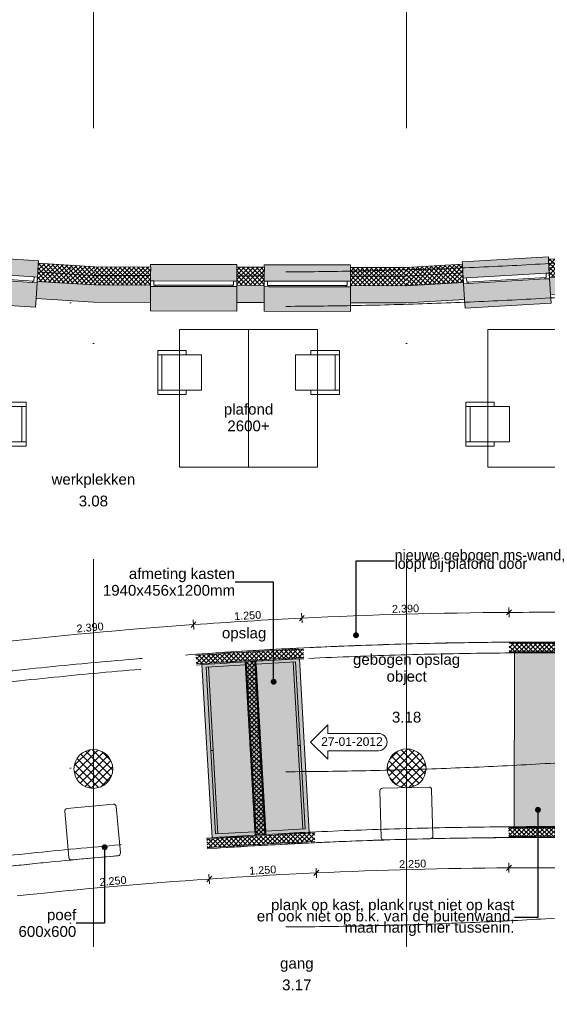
# Model space of a CAD drawing. Extents: x -329827 to 339781, y -55429 to 69134.
# Tile 15 of 139: x -241210 to -235089, y 16430 to 27855. Entities that reach past the tile are written whole.
import ezdxf

# ---------------------------------------------------------------- set-up
doc = ezdxf.new("R2010")
doc.units = 0
doc.header["$LTSCALE"] = 50
for name, pattern in [('_ .', [190, 90, -50, 0, -50]), ('B0701', [117.059997, 77.999997, -39.06]), ('B0702', [117.37, 78.119999, -39.250001])]:
    doc.linetypes.add(name, pattern=pattern)
doc.layers.get('0').update_dxf_attribs({"linetype": 'CONTINUOUS'})
for name, color, linetype in [('00 Bestaand', 7, 'CONTINUOUS'), ('00 Bestaand Afdek-arcering', 7, 'CONTINUOUS'), ('00 Bestaand Doorsnede-arcering', 7, 'CONTINUOUS'), ('00 Bestaand Laagscheidingslijnen', 7, 'CONTINUOUS'), ('00 Bestaand Ramen', 7, 'CONTINUOUS'), ('00 Ruimtenummer', 7, 'CONTINUOUS'), ('00 tekst plafond', 7, 'CONTINUOUS'), ('22 Binnenwanden', 7, 'CONTINUOUS'), ('22 Binnenwanden Afdek-arcering', 7, 'CONTINUOUS'), ('22 Binnenwanden Doorsnede-arcering', 7, 'CONTINUOUS'), ('22 Binnenwanden Laagscheidingslijnen', 7, 'CONTINUOUS'), ('82 Interieur', 7, 'CONTINUOUS'), ('A Stramien', 7, 'CONTINUOUS'), ('Tekst_dim 1_ 50', 7, 'CONTINUOUS'), ('WM5448--', 1, 'CONTINUOUS')]:
    doc.layers.add(name, color=color, linetype=linetype)
doc.styles.add('GENERATED_STYLE_1', font='ARIAL.TTF')
doc.styles.get("Standard").update_dxf_attribs({"font": 'ARIAL.TTF'})
doc.dimstyles.new('GENERATED_STYLE__8', dxfattribs={"dimtxt": 0.18, "dimasz": 136.8, "dimexe": 0.18, "dimexo": 0.0625, "dimgap": 0.09, "dimtad": 0, "dimtih": 1, "dimtoh": 1, "dimdec": 4, "dimzin": 0, "dimdsep": 46, "dimtxsty": 'Standard', "dimcen": 0.09, "dimadec": 0, "dimazin": 0, "dimtfac": 1, "dimtdec": 4, "dimtmove": 0, "dimatfit": 3, "dimldrblk": 'ARROWHEAD_11', "dimfxl": 0, "dimtolj": 1, "dimtzin": 0, "dimarcsym": 0})
pattern_1 = [(41.45082, (0, 0), (-24.824135, 28.10716), []), (131.45082, (0, 0), (28.10716, 24.824135), [])]
pattern_2 = [(44.85564, (0, 0), (-26.44961, 26.58323), []), (134.85564, (0, 0), (26.58323, 26.44961), [])]
pattern_3 = [(48.3186, (0, 0), (-28.00703, 24.93705), []), (138.3186, (0, 0), (24.93705, 28.00703), [])]
pattern_4 = [(0, (0, 0), (0, 37.5), [0, -37.5])]
pattern_5 = [(45, (0, 0), (-26.516504, 26.516504), []), (135, (0, 0), (26.516504, 26.516504), [])]
pattern_6 = [(45, (0, 0), (-45.96194, 45.96194), []), (135, (0, 0), (45.96194, 45.96194), [])]

# ---------------------------------------------------------------- blocks, each defined once
blk = doc.blocks.new('R1a metaal 15_12')
at = {"layer": '00 Bestaand Ramen', "color": 1, "linetype": 'Continuous', "lineweight": 0}
for p, q in [((-500, 160), (-500, 190)), ((-500, 190), (500, 190)), ((500, 190), (500, 160)), ((-500, 0), (-462, 0)), ((-500, -65), (-500, 0)), ((-462, 0), (-462, -50)), ((-462, 0), (462, 0)), ((462, -50), (462, 0)), ((462, 0), (500, 0)), ((500, 0), (500, -65)), ((-445, -65), (-500, -65)), ((-462, -50), (-445, -50)), ((-462, -50), (462, -50)), ((-462, -50), (462, -50)), ((-445, -50), (-445, -65)), ((445, -65), (-445, -65)), ((445, -65), (445, -50)), ((445, -50), (462, -50)), ((500, -65), (445, -65)), ((-500, -250), (-500, -350)), ((500, -350), (500, -250)), ((-500, -350), (500, -350))]:
    blk.add_line(p, q, dxfattribs=at)
at = {"layer": '00 Bestaand Ramen', "color": 2, "linetype": 'Continuous', "lineweight": 0}
for p, q in [((-500, 0), (-500, -50)), ((500, 0), (500, -50)), ((-500, -50), (-500, -65)), ((500, -50), (500, -65))]:
    blk.add_line(p, q, dxfattribs=at)
blk = doc.blocks.new('Wall_17_2', base_point=(21109, 24577))
at = {"layer": '00 Bestaand Afdek-arcering', "linetype": 'Continuous', "lineweight": 0}
for points in [[(19142, 24950), (19151, 25109), (19153, 25139), (18155, 25201), (18153, 25171), (18143, 25011)], [(20459, 24868), (20468, 25028), (20470, 25058), (19472, 25119), (19470, 25089), (19460, 24930)], [(18139, 24947), (18128, 24762), (18122, 24662), (19120, 24600), (19126, 24700), (19138, 24885)], [(19456, 24865), (19445, 24680), (19439, 24580), (20437, 24519), (20443, 24618), (20454, 24803)]]:
    blk.add_hatch(color=255, dxfattribs=at).paths.add_polyline_path(points, flags=0)
at = {"layer": '00 Bestaand Doorsnede-arcering', "linetype": 'Continuous', "lineweight": 0}
h = blk.add_hatch(dxfattribs=at)
h.set_pattern_fill('13_45GR_ISOLATIE_0002', color=255, style=0, pattern_type=2)
h.set_pattern_definition(pattern_1)
h.paths.add_polyline_path([(17511, 25111), (18147, 25071), (18153, 25171), (17521, 25210)], flags=0)
h = blk.add_hatch(dxfattribs=at)
h.set_pattern_fill('13_45GR_ISOLATIE_0002', color=255, style=0, pattern_type=2)
h.set_pattern_definition(pattern_1)
h.paths.add_polyline_path([(17500, 25001), (18140, 24962), (18143, 25011), (18147, 25071), (17511, 25111)], flags=0)
h = blk.add_hatch(dxfattribs=at)
h.set_pattern_fill('13_45GR_ISOLATIE_0002', color=255, style=0, pattern_type=2)
h.set_pattern_definition(pattern_1)
h.paths.add_polyline_path([(19145, 25009), (19464, 24990), (19470, 25089), (19151, 25109)], flags=0)
h = blk.add_hatch(dxfattribs=at)
h.set_pattern_fill('13_45GR_ISOLATIE_0002', color=255, style=0, pattern_type=2)
h.set_pattern_definition(pattern_1)
h.paths.add_polyline_path([(20462, 24928), (21119, 24887), (21123, 24987), (20468, 25028)], flags=0)
for points in [[(17481, 24802), (18128, 24762), (18139, 24947), (18140, 24962), (17500, 25001)], [(19138, 24885), (19126, 24700), (19445, 24680), (19456, 24865), (19457, 24880), (19138, 24900)], [(20443, 24618), (21109, 24577), (21116, 24777), (20455, 24818), (20454, 24803)]]:
    blk.add_hatch(color=255, dxfattribs=at).paths.add_polyline_path(points, flags=0)
h = blk.add_hatch(dxfattribs=at)
h.set_pattern_fill('13_45GR_ISOLATIE_0002', color=255, style=0, pattern_type=2)
h.set_pattern_definition(pattern_1)
h.paths.add_polyline_path([(19142, 24950), (19138, 24900), (19457, 24880), (19460, 24930), (19464, 24990), (19145, 25009)], flags=0)
h = blk.add_hatch(dxfattribs=at)
h.set_pattern_fill('13_45GR_ISOLATIE_0002', color=255, style=0, pattern_type=2)
h.set_pattern_definition(pattern_1)
h.paths.add_polyline_path([(20459, 24868), (20455, 24818), (21116, 24777), (21119, 24887), (20462, 24928)], flags=0)
at = {"layer": '00 Bestaand', "color": 2, "linetype": 'Continuous', "lineweight": 0}
for p, q in [((18153, 25171), (17521, 25210)), ((18153, 25171), (18147, 25071)), ((18147, 25071), (18143, 25011)), ((19151, 25109), (19145, 25009)), ((19470, 25089), (19151, 25109)), ((19470, 25089), (19464, 24990)), ((20468, 25028), (20462, 24928)), ((21123, 24987), (20468, 25028)), ((18139, 24947), (18128, 24762)), ((18140, 24962), (18139, 24947)), ((18143, 25011), (18140, 24962)), ((19142, 24950), (19138, 24900)), ((19145, 25009), (19142, 24950)), ((19460, 24930), (19457, 24880)), ((19464, 24990), (19460, 24930)), ((20462, 24928), (20459, 24868)), ((17481, 24802), (18128, 24762)), ((19138, 24885), (19126, 24700)), ((19138, 24900), (19138, 24885)), ((19456, 24865), (19445, 24680)), ((19457, 24880), (19456, 24865)), ((20454, 24803), (20443, 24618)), ((20455, 24818), (20454, 24803)), ((20459, 24868), (20455, 24818)), ((19126, 24700), (19445, 24680)), ((20443, 24618), (21109, 24577))]:
    blk.add_line(p, q, dxfattribs=at)
at = {"layer": '00 Bestaand Laagscheidingslijnen', "color": 2, "linetype": 'Continuous', "lineweight": 0}
for p, q in [((17511, 25111), (18147, 25071)), ((17500, 25001), (18140, 24962)), ((19145, 25009), (19464, 24990)), ((20462, 24928), (21119, 24887)), ((19138, 24900), (19457, 24880)), ((20455, 24818), (21116, 24777))]:
    blk.add_line(p, q, dxfattribs=at)
at = {"layer": '00 Bestaand Ramen', "color": 1, "linetype": 'Continuous', "lineweight": 0, "xscale": -1, "zscale": 1000, "rotation": 356.4508189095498}
for p in [(18643, 24981), (19959, 24899)]:
    blk.add_blockref('R1a metaal 15_12', p, dxfattribs=at)
blk = doc.blocks.new('R1a metaal 15_16')
at = {"layer": '00 Bestaand Ramen', "color": 1, "linetype": 'Continuous', "lineweight": 0}
for p, q in [((-500, 160), (-500, 190)), ((-500, 190), (500, 190)), ((500, 190), (500, 160)), ((-500, 0), (-462, 0)), ((-500, -65), (-500, 0)), ((-462, 0), (-462, -50)), ((-462, 0), (462, 0)), ((462, -50), (462, 0)), ((462, 0), (500, 0)), ((500, 0), (500, -65)), ((-445, -65), (-500, -65)), ((-462, -50), (-445, -50)), ((-462, -50), (462, -50)), ((-462, -50), (462, -50)), ((-445, -50), (-445, -65)), ((445, -65), (-445, -65)), ((445, -65), (445, -50)), ((445, -50), (462, -50)), ((500, -65), (445, -65)), ((-500, -250), (-500, -350)), ((500, -350), (500, -250)), ((-500, -350), (500, -350))]:
    blk.add_line(p, q, dxfattribs=at)
at = {"layer": '00 Bestaand Ramen', "color": 2, "linetype": 'Continuous', "lineweight": 0}
for p, q in [((-500, 0), (-500, -50)), ((500, 0), (500, -50)), ((-500, -50), (-500, -65)), ((500, -50), (500, -65))]:
    blk.add_line(p, q, dxfattribs=at)
blk = doc.blocks.new('Wall_20_2', base_point=(24743, 24568))
at = {"layer": '00 Bestaand Afdek-arcering', "linetype": 'Continuous', "lineweight": 0}
for points in [[(22772, 24823), (22773, 24983), (22773, 25013), (21773, 25015), (21773, 24985), (21772, 24825)], [(24091, 24820), (24092, 24980), (24092, 25010), (23092, 25012), (23092, 24982), (23091, 24822)], [(21772, 24760), (21772, 24575), (21771, 24475), (22771, 24473), (22772, 24573), (22772, 24758)], [(23091, 24757), (23091, 24572), (23090, 24472), (24090, 24470), (24091, 24570), (24091, 24755)]]:
    blk.add_hatch(color=255, dxfattribs=at).paths.add_polyline_path(points, flags=0)
at = {"layer": '00 Bestaand Doorsnede-arcering', "linetype": 'Continuous', "lineweight": 0}
h = blk.add_hatch(dxfattribs=at)
h.set_pattern_fill('13_45GR_ISOLATIE_0002', color=255, style=0, pattern_type=2)
h.set_pattern_definition(pattern_2)
h.paths.add_polyline_path([(21119, 24887), (21772, 24885), (21773, 24985), (21123, 24987)], flags=0)
h = blk.add_hatch(dxfattribs=at)
h.set_pattern_fill('13_45GR_ISOLATIE_0002', color=255, style=0, pattern_type=2)
h.set_pattern_definition(pattern_2)
h.paths.add_polyline_path([(22772, 24883), (23091, 24882), (23092, 24982), (22773, 24983)], flags=0)
h = blk.add_hatch(dxfattribs=at)
h.set_pattern_fill('13_45GR_ISOLATIE_0002', color=255, style=0, pattern_type=2)
h.set_pattern_definition(pattern_2)
h.paths.add_polyline_path([(24091, 24880), (24734, 24878), (24732, 24978), (24092, 24980)], flags=0)
h = blk.add_hatch(dxfattribs=at)
h.set_pattern_fill('13_45GR_ISOLATIE_0002', color=255, style=0, pattern_type=2)
h.set_pattern_definition(pattern_2)
h.paths.add_polyline_path([(21116, 24777), (21772, 24775), (21772, 24825), (21772, 24885), (21119, 24887)], flags=0)
h = blk.add_hatch(dxfattribs=at)
h.set_pattern_fill('13_45GR_ISOLATIE_0002', color=255, style=0, pattern_type=2)
h.set_pattern_definition(pattern_2)
h.paths.add_polyline_path([(22772, 24823), (22772, 24773), (23091, 24772), (23091, 24822), (23091, 24882), (22772, 24883)], flags=0)
h = blk.add_hatch(dxfattribs=at)
h.set_pattern_fill('13_45GR_ISOLATIE_0002', color=255, style=0, pattern_type=2)
h.set_pattern_definition(pattern_2)
h.paths.add_polyline_path([(24091, 24820), (24091, 24770), (24737, 24768), (24734, 24878), (24091, 24880)], flags=0)
for points in [[(21109, 24577), (21772, 24575), (21772, 24760), (21772, 24775), (21116, 24777)], [(22772, 24758), (22772, 24573), (23091, 24572), (23091, 24757), (23091, 24772), (22772, 24773)], [(24091, 24570), (24743, 24568), (24737, 24768), (24091, 24770), (24091, 24755)]]:
    blk.add_hatch(color=255, dxfattribs=at).paths.add_polyline_path(points, flags=0)
at = {"layer": '00 Bestaand', "color": 2, "linetype": 'Continuous', "lineweight": 0}
for p, q in [((21773, 24985), (21123, 24987)), ((21773, 24985), (21772, 24885)), ((22773, 24983), (22772, 24883)), ((23092, 24982), (22773, 24983)), ((23092, 24982), (23091, 24882)), ((24092, 24980), (24091, 24880)), ((24732, 24978), (24092, 24980)), ((21772, 24885), (21772, 24825)), ((21772, 24825), (21772, 24775)), ((22772, 24883), (22772, 24823)), ((22772, 24823), (22772, 24773)), ((23091, 24882), (23091, 24822)), ((23091, 24822), (23091, 24772)), ((24091, 24880), (24091, 24820)), ((24091, 24820), (24091, 24770)), ((21772, 24775), (21772, 24760)), ((21772, 24760), (21772, 24575)), ((22772, 24773), (22772, 24758)), ((22772, 24758), (22772, 24573)), ((23091, 24772), (23091, 24757)), ((23091, 24757), (23091, 24572)), ((24091, 24770), (24091, 24755)), ((24091, 24755), (24091, 24570)), ((21109, 24577), (21772, 24575)), ((22772, 24573), (23091, 24572)), ((24091, 24570), (24743, 24568))]:
    blk.add_line(p, q, dxfattribs=at)
at = {"layer": '00 Bestaand Laagscheidingslijnen', "color": 2, "linetype": 'Continuous', "lineweight": 0}
for p, q in [((21119, 24887), (21772, 24885)), ((22772, 24883), (23091, 24882)), ((24091, 24880), (24734, 24878)), ((21116, 24777), (21772, 24775)), ((22772, 24773), (23091, 24772)), ((24091, 24770), (24737, 24768))]:
    blk.add_line(p, q, dxfattribs=at)
at = {"layer": '00 Bestaand Ramen', "color": 1, "linetype": 'Continuous', "lineweight": 0, "xscale": -1, "zscale": 1000, "rotation": 359.8556427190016}
for p in [(22272, 24824), (23591, 24821)]:
    blk.add_blockref('R1a metaal 15_16', p, dxfattribs=at)
blk = doc.blocks.new('R1a metaal 15_17')
at = {"layer": '00 Bestaand Ramen', "color": 1, "linetype": 'Continuous', "lineweight": 0}
for p, q in [((-500, 160), (-500, 190)), ((-500, 190), (500, 190)), ((500, 190), (500, 160)), ((-500, 0), (-462, 0)), ((-500, -65), (-500, 0)), ((-462, 0), (-462, -50)), ((-462, 0), (462, 0)), ((462, -50), (462, 0)), ((462, 0), (500, 0)), ((500, 0), (500, -65)), ((-445, -65), (-500, -65)), ((-462, -50), (-445, -50)), ((-462, -50), (462, -50)), ((-462, -50), (462, -50)), ((-445, -50), (-445, -65)), ((445, -65), (-445, -65)), ((445, -65), (445, -50)), ((445, -50), (462, -50)), ((500, -65), (445, -65)), ((-500, -250), (-500, -350)), ((500, -350), (500, -250)), ((-500, -350), (500, -350))]:
    blk.add_line(p, q, dxfattribs=at)
at = {"layer": '00 Bestaand Ramen', "color": 2, "linetype": 'Continuous', "lineweight": 0}
for p, q in [((-500, 0), (-500, -50)), ((500, 0), (500, -50)), ((-500, -50), (-500, -65)), ((500, -50), (500, -65))]:
    blk.add_line(p, q, dxfattribs=at)
blk = doc.blocks.new('Wall_21_2', base_point=(28372, 24778))
at = {"layer": '00 Bestaand Afdek-arcering', "linetype": 'Continuous', "lineweight": 0}
for points in [[(27715, 24991), (27706, 25150), (27704, 25180), (26706, 25122), (26708, 25092), (26717, 24933)], [(26398, 24914), (26389, 25074), (26387, 25104), (25389, 25046), (25390, 25016), (25400, 24856)], [(26721, 24868), (26731, 24683), (26737, 24583), (27735, 24641), (27730, 24741), (27719, 24926)], [(25403, 24791), (25414, 24607), (25420, 24507), (26418, 24565), (26412, 24665), (26402, 24849)]]:
    blk.add_hatch(color=255, dxfattribs=at).paths.add_polyline_path(points, flags=0)
at = {"layer": '00 Bestaand Doorsnede-arcering', "linetype": 'Continuous', "lineweight": 0}
h = blk.add_hatch(dxfattribs=at)
h.set_pattern_fill('13_45GR_ISOLATIE_0002', color=255, style=0, pattern_type=2)
h.set_pattern_definition(pattern_3)
h.paths.add_polyline_path([(28329, 25187), (27706, 25150), (27712, 25051), (28340, 25087)], flags=0)
h = blk.add_hatch(dxfattribs=at)
h.set_pattern_fill('13_45GR_ISOLATIE_0002', color=255, style=0, pattern_type=2)
h.set_pattern_definition(pattern_3)
h.paths.add_polyline_path([(26708, 25092), (26389, 25074), (26394, 24974), (26713, 24993)], flags=0)
h = blk.add_hatch(dxfattribs=at)
h.set_pattern_fill('13_45GR_ISOLATIE_0002', color=255, style=0, pattern_type=2)
h.set_pattern_definition(pattern_3)
h.paths.add_polyline_path([(28340, 25087), (27712, 25051), (27715, 24991), (27718, 24941), (28351, 24977)], flags=0)
h = blk.add_hatch(dxfattribs=at)
h.set_pattern_fill('13_45GR_ISOLATIE_0002', color=255, style=0, pattern_type=2)
h.set_pattern_definition(pattern_3)
h.paths.add_polyline_path([(25390, 25016), (24732, 24978), (24734, 24878), (25396, 24916)], flags=0)
h = blk.add_hatch(dxfattribs=at)
h.set_pattern_fill('13_45GR_ISOLATIE_0002', color=255, style=0, pattern_type=2)
h.set_pattern_definition(pattern_3)
h.paths.add_polyline_path([(25396, 24916), (24734, 24878), (24737, 24768), (25402, 24806), (25400, 24856)], flags=0)
h = blk.add_hatch(dxfattribs=at)
h.set_pattern_fill('13_45GR_ISOLATIE_0002', color=255, style=0, pattern_type=2)
h.set_pattern_definition(pattern_3)
h.paths.add_polyline_path([(26713, 24993), (26394, 24974), (26398, 24914), (26401, 24864), (26720, 24883), (26717, 24933)], flags=0)
for points in [[(27718, 24941), (27719, 24926), (27730, 24741), (28372, 24778), (28351, 24977)], [(25402, 24806), (24737, 24768), (24743, 24568), (25414, 24607), (25403, 24791)], [(26720, 24883), (26401, 24864), (26402, 24849), (26412, 24665), (26731, 24683), (26721, 24868)]]:
    blk.add_hatch(color=255, dxfattribs=at).paths.add_polyline_path(points, flags=0)
at = {"layer": '00 Bestaand', "color": 2, "linetype": 'Continuous', "lineweight": 0}
for p, q in [((28329, 25187), (27706, 25150)), ((27706, 25150), (27712, 25051)), ((26708, 25092), (26389, 25074)), ((26389, 25074), (26394, 24974)), ((26708, 25092), (26713, 24993)), ((27712, 25051), (27715, 24991)), ((25390, 25016), (24732, 24978)), ((25390, 25016), (25396, 24916)), ((25396, 24916), (25400, 24856)), ((26394, 24974), (26398, 24914)), ((26398, 24914), (26401, 24864)), ((26713, 24993), (26717, 24933)), ((26717, 24933), (26720, 24883)), ((27715, 24991), (27718, 24941)), ((27718, 24941), (27719, 24926)), ((27719, 24926), (27730, 24741)), ((25400, 24856), (25402, 24806)), ((25402, 24806), (25403, 24791)), ((26401, 24864), (26402, 24849)), ((26402, 24849), (26412, 24665)), ((26720, 24883), (26721, 24868)), ((26721, 24868), (26731, 24683)), ((25403, 24791), (25414, 24607)), ((26412, 24665), (26731, 24683)), ((27730, 24741), (28372, 24778)), ((24743, 24568), (25414, 24607))]:
    blk.add_line(p, q, dxfattribs=at)
at = {"layer": '00 Bestaand Laagscheidingslijnen', "color": 2, "linetype": 'Continuous', "lineweight": 0}
for p, q in [((27712, 25051), (28340, 25087)), ((24734, 24878), (25396, 24916)), ((26394, 24974), (26713, 24993)), ((27718, 24941), (28351, 24977)), ((24737, 24768), (25402, 24806)), ((26401, 24864), (26720, 24883))]:
    blk.add_line(p, q, dxfattribs=at)
at = {"layer": '00 Bestaand Ramen', "color": 1, "linetype": 'Continuous', "lineweight": 0, "xscale": -0.9999999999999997, "zscale": 1000, "rotation": 3.318598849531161}
for p in [(27216, 24962), (25899, 24885)]:
    blk.add_blockref('R1a metaal 15_17', p, dxfattribs=at)
blk = doc.blocks.new('Wall_136_2', base_point=(22926, 20532))
at = {"layer": '22 Binnenwanden Doorsnede-arcering', "linetype": 'Continuous', "lineweight": 0}
h = blk.add_hatch(dxfattribs=at)
h.set_pattern_fill('10_GIPS_0002', color=9, style=0, pattern_type=2)
h.set_pattern_definition(pattern_4)
h.paths.add_polyline_path([(22870, 20404), (22985, 18394), (22998, 18395), (22883, 20404)], flags=0)
h = blk.add_hatch(dxfattribs=at)
h.set_pattern_fill('13_45GR_ISOLATIE_0002', color=9, style=0, pattern_type=2)
h.set_pattern_definition(pattern_5)
h.paths.add_polyline_path([(23098, 18401), (22983, 20410), (22883, 20404), (22998, 18395)], flags=0)
h = blk.add_hatch(dxfattribs=at)
h.set_pattern_fill('10_GIPS_0002', color=9, style=0, pattern_type=2)
h.set_pattern_definition(pattern_4)
h.paths.add_polyline_path([(23110, 18401), (22995, 20411), (22983, 20410), (23098, 18401)], flags=0)
at = {"layer": '22 Binnenwanden', "color": 1, "linetype": 'Continuous', "lineweight": 0}
for p, q in [((22870, 20404), (22985, 18394)), ((22983, 20410), (22883, 20404)), ((23110, 18401), (22995, 20411)), ((22998, 18395), (23098, 18401))]:
    blk.add_line(p, q, dxfattribs=at)
at = {"layer": '22 Binnenwanden Laagscheidingslijnen', "color": 9, "linetype": 'Continuous', "lineweight": 0}
for p, q in [((22883, 20404), (22998, 18395)), ((23098, 18401), (22983, 20410))]:
    blk.add_line(p, q, dxfattribs=at)
blk = doc.blocks.new('Wall_140_2', base_point=(33357, 20199))
at = {"layer": '22 Binnenwanden Doorsnede-arcering', "linetype": 'Continuous', "lineweight": 0}
h = blk.add_hatch(dxfattribs=at)
h.set_pattern_fill('10_GIPS_0002', color=9, style=0, pattern_type=2)
h.set_pattern_definition(pattern_4)
h.paths.add_polyline_path([(23544, 20566, 0.005472), (22296, 20491), (22297, 20479, -0.005472), (23545, 20553)], flags=0)
h = blk.add_hatch(dxfattribs=at)
h.set_pattern_fill('10_GIPS_0002', color=9, style=0, pattern_type=2)
h.set_pattern_definition(pattern_4)
h.paths.add_polyline_path([(27183, 20627, 0.00547), (25933, 20632), (25933, 20620, -0.00547), (27183, 20615)], flags=0)
h = blk.add_hatch(dxfattribs=at)
h.set_pattern_fill('13_45GR_ISOLATIE_0002', color=9, style=0, pattern_type=2)
h.set_pattern_definition(pattern_5)
h.paths.add_polyline_path([(27183, 20615, 0.00547), (25933, 20620), (25934, 20520, -0.00547), (27181, 20515)], flags=0)
h = blk.add_hatch(dxfattribs=at)
h.set_pattern_fill('13_45GR_ISOLATIE_0002', color=9, style=0, pattern_type=2)
h.set_pattern_definition(pattern_5)
h.paths.add_polyline_path([(23545, 20553, 0.005472), (22297, 20479), (22304, 20379, -0.005472), (23549, 20453)], flags=0)
h = blk.add_hatch(dxfattribs=at)
h.set_pattern_fill('10_GIPS_0002', color=9, style=0, pattern_type=2)
h.set_pattern_definition(pattern_4)
h.paths.add_polyline_path([(22305, 20366, -0.005472), (23550, 20441), (23549, 20453, 0.005472), (22304, 20379)], flags=0)
h = blk.add_hatch(dxfattribs=at)
h.set_pattern_fill('10_GIPS_0002', color=9, style=0, pattern_type=2)
h.set_pattern_definition(pattern_4)
h.paths.add_polyline_path([(25934, 20507, -0.00547), (27181, 20502), (27181, 20515, 0.00547), (25934, 20520)], flags=0)
at = {"layer": '22 Binnenwanden', "color": 1, "linetype": 'Continuous', "lineweight": 0}
for radius, start, end in [(57130, 92.7905, 94.0445), (57130, 89.14, 90.3937), (57005, 89.8252, 90.3937), (57005, 93.4746, 94.0445), (57005, 93.3615, 93.462), (57005, 92.7905, 93.349)]:
    blk.add_arc((26325, -36497), radius, start, end, dxfattribs=at)
at = {"layer": '22 Binnenwanden Laagscheidingslijnen', "color": 9, "linetype": 'Continuous', "lineweight": 0}
for radius, start, end in [(57118, 89.14, 90.3937), (57117, 92.7905, 94.0445), (57018, 92.7905, 94.0445), (57017, 89.14, 90.3937)]:
    blk.add_arc((26325, -36497), radius, start, end, dxfattribs=at)
blk = doc.blocks.new('Wall_142_2', base_point=(33100, 17965))
at = {"layer": '22 Binnenwanden Doorsnede-arcering', "linetype": 'Continuous', "lineweight": 0}
h = blk.add_hatch(dxfattribs=at)
h.set_pattern_fill('10_GIPS_0002', color=9, style=0, pattern_type=2)
h.set_pattern_definition(pattern_4)
h.paths.add_polyline_path([(23672, 18430, 0.005447), (22421, 18359), (22422, 18346, -0.005447), (23673, 18418)], flags=0)
h = blk.add_hatch(dxfattribs=at)
h.set_pattern_fill('13_45GR_ISOLATIE_0002', color=9, style=0, pattern_type=2)
h.set_pattern_definition(pattern_5)
h.paths.add_polyline_path([(22429, 18247, -0.005447), (23677, 18318), (23673, 18418, 0.005447), (22422, 18346)], flags=0)
h = blk.add_hatch(dxfattribs=at)
h.set_pattern_fill('10_GIPS_0002', color=9, style=0, pattern_type=2)
h.set_pattern_definition(pattern_4)
h.paths.add_polyline_path([(27179, 18485, 0.005446), (25926, 18490), (25926, 18478, -0.005446), (27179, 18473)], flags=0)
h = blk.add_hatch(dxfattribs=at)
h.set_pattern_fill('13_45GR_ISOLATIE_0002', color=9, style=0, pattern_type=2)
h.set_pattern_definition(pattern_5)
h.paths.add_polyline_path([(25927, 18378, -0.005446), (27177, 18373), (27179, 18473, 0.005446), (25926, 18478)], flags=0)
h = blk.add_hatch(dxfattribs=at)
h.set_pattern_fill('10_GIPS_0002', color=9, style=0, pattern_type=2)
h.set_pattern_definition(pattern_4)
h.paths.add_polyline_path([(22430, 18234, -0.005447), (23678, 18305), (23677, 18318, 0.005447), (22429, 18247)], flags=0)
h = blk.add_hatch(dxfattribs=at)
h.set_pattern_fill('10_GIPS_0002', color=9, style=0, pattern_type=2)
h.set_pattern_definition(pattern_4)
h.paths.add_polyline_path([(25927, 18365, -0.005446), (27177, 18360), (27177, 18373, 0.005446), (25927, 18378)], flags=0)
at = {"layer": '22 Binnenwanden', "color": 1, "linetype": 'Continuous', "lineweight": 0}
for radius, start, end in [(57511, 93.3287, 93.89154), (57511, 93.21662, 93.31625), (57511, 92.64326, 93.20417), (57511, 89.83421, 90.39699), (57386, 92.64326, 93.89154), (57386, 89.14879, 90.39699)]:
    blk.add_arc((26325, -39020), radius, start, end, dxfattribs=at)
at = {"layer": '22 Binnenwanden Laagscheidingslijnen', "color": 9, "linetype": 'Continuous', "lineweight": 0}
for radius, start, end in [(57499, 92.64326, 93.89154), (57499, 89.14879, 90.39699), (57399, 92.64326, 93.89154), (57399, 89.14879, 90.39699)]:
    blk.add_arc((26325, -39020), radius, start, end, dxfattribs=at)
blk = doc.blocks.new('Wall_146_2', base_point=(33357, 20199))
at = {"layer": '22 Binnenwanden', "color": 9, "linetype": 'B0701', "lineweight": 0}
for radius, start, end in [(57130, 82.9298, 100.2467), (57005, 82.9292, 100.2475)]:
    blk.add_arc((26325, -36497), radius, start, end, dxfattribs=at)
blk = doc.blocks.new('Wall_148_2', base_point=(33100, 17965))
at = {"layer": '22 Binnenwanden', "color": 9, "linetype": 'B0701', "lineweight": 0}
for radius, start, end in [(57511, 83.21954, 99.82229), (57386, 83.21933, 99.82249)]:
    blk.add_arc((26325, -39020), radius, start, end, dxfattribs=at)
blk = doc.blocks.new('Slab_6_2', base_point=(25990, 18490))
at = {"layer": '22 Binnenwanden Afdek-arcering', "linetype": 'Continuous', "lineweight": 0}
blk.add_hatch(color=167, dxfattribs=at).paths.add_polyline_path([(25990, 18490, -0.002449), (26553, 18491, -0.002452), (27118, 18486), (27128, 20503, 0.004966), (25995, 20507)], flags=0)
at = {"layer": '22 Binnenwanden', "color": 1, "linetype": 'Continuous', "lineweight": 0, "flags": 128}
blk.add_lwpolyline([(25990, 18490, -0.002449), (26553, 18491, -0.002452), (27118, 18486), (27128, 20503, 0.004966), (25995, 20507)], format="xyb", close=True, dxfattribs=at)
blk = doc.blocks.new('2D Wijzigingspijl 15+[2]_2', base_point=(23629, 19473))
at = {"color": 1, "linetype": 'Continuous', "lineweight": 0}
for p, q in [((23829, 19673), (23629, 19473)), ((23829, 19573), (23829, 19673)), ((24416, 19573), (23829, 19573)), ((23629, 19473), (23829, 19273)), ((23829, 19273), (23829, 19373)), ((23829, 19373), (24416, 19373))]:
    blk.add_line(p, q, dxfattribs=at)
blk.add_arc((24416, 19473), 100, 270, 90, dxfattribs=at)
at = {"color": 2, "lineweight": 0, "insert": (24466, 19478), "char_height": 100, "attachment_point": 6, "style": 'GENERATED_STYLE_1'}
blk.add_mtext('{ 27-01-2012}', dxfattribs=at)
blk = doc.blocks.new('Bureaustoel 2 15+_2')
at = {"layer": '82 Interieur', "color": 1, "linetype": 'Continuous', "lineweight": 0}
for p, q in [((204, 254), (-204, 254)), ((-204, 254), (-204, 76)), ((204, 254), (-204, 254)), ((-204, 254), (-204, 76)), ((204, 76), (204, 254)), ((204, 76), (204, 254)), ((-204, 76), (-254, 76)), ((-254, 76), (-254, -254)), ((-254, 76), (-254, -254)), ((-254, 76), (-204, 76)), ((-204, 76), (-204, -204)), ((254, 76), (204, 76)), ((204, 76), (204, -204)), ((204, 76), (254, 76)), ((254, -254), (254, 76)), ((254, 76), (254, -254)), ((-204, -204), (204, -204)), ((-204, -254), (-204, -204)), ((204, -254), (204, -204)), ((-254, -254), (254, -254)), ((-254, -254), (-204, -254)), ((-204, -254), (204, -254)), ((204, -254), (254, -254))]:
    blk.add_line(p, q, dxfattribs=at)
blk = doc.blocks.new('Bureaustoel 2 15+')
at = {"layer": '82 Interieur', "color": 1, "linetype": 'Continuous', "lineweight": 0}
for p, q in [((204, 254), (-204, 254)), ((-204, 254), (-204, 76)), ((204, 254), (-204, 254)), ((-204, 254), (-204, 76)), ((204, 76), (204, 254)), ((204, 76), (204, 254)), ((-204, 76), (-254, 76)), ((-254, 76), (-254, -254)), ((-254, 76), (-254, -254)), ((-254, 76), (-204, 76)), ((-204, 76), (-204, -204)), ((254, 76), (204, 76)), ((204, 76), (204, -204)), ((204, 76), (254, 76)), ((254, -254), (254, 76)), ((254, 76), (254, -254)), ((-204, -204), (204, -204)), ((-204, -254), (-204, -204)), ((204, -254), (204, -204)), ((-254, -254), (254, -254)), ((-254, -254), (-204, -254)), ((-204, -254), (204, -254)), ((204, -254), (254, -254))]:
    blk.add_line(p, q, dxfattribs=at)
blk = doc.blocks.new('Kantoor bureau rechth 15')
at = {"layer": '82 Interieur', "color": 1, "linetype": 'Continuous', "lineweight": 0}
for p, q in [((1600, 800), (0, 800)), ((0, 800), (0, 0)), ((1600, 800), (0, 800)), ((0, 800), (0, 0)), ((1600, 0), (1600, 800)), ((1600, 0), (1600, 800)), ((0, 0), (1600, 0)), ((0, 0), (1600, 0))]:
    blk.add_line(p, q, dxfattribs=at)
blk = doc.blocks.new('Kantoor bureau rechth 15_2')
at = {"layer": '82 Interieur', "color": 1, "linetype": 'Continuous', "lineweight": 0}
for p, q in [((1600, 800), (0, 800)), ((0, 800), (0, 0)), ((1600, 800), (0, 800)), ((0, 800), (0, 0)), ((1600, 0), (1600, 800)), ((1600, 0), (1600, 800)), ((0, 0), (1600, 0)), ((0, 0), (1600, 0))]:
    blk.add_line(p, q, dxfattribs=at)
blk = doc.blocks.new('Module bank 01 15_3')
at = {"layer": '82 Interieur', "color": 1, "linetype": 'Continuous', "lineweight": 0}
for p, q in [((30, 600), (570, 600)), ((0, 30), (0, 570)), ((600, 570), (600, 30)), ((570, 0), (30, 0))]:
    blk.add_line(p, q, dxfattribs=at)
for centre, start, end in [((30, 570), 90, 180), ((570, 570), 0, 90), ((30, 30), 180, 270), ((570, 30), 270, 0)]:
    blk.add_arc(centre, 30, start, end, dxfattribs=at)
blk = doc.blocks.new('Kast 15_6')
at = {"layer": '82 Interieur', "color": 1, "linetype": 'Continuous', "lineweight": 0}
for p, q in [((1940, 456), (0, 456)), ((0, 456), (0, 0)), ((1940, 0), (1940, 456)), ((0, 0), (0, 25)), ((0, 25), (1940, 25)), ((0, 0), (1940, 0)), ((970, 0), (970, 25))]:
    blk.add_line(p, q, dxfattribs=at)
blk = doc.blocks.new('Kast 15_7')
at = {"layer": '82 Interieur', "color": 1, "linetype": 'Continuous', "lineweight": 0}
for p, q in [((1940, 456), (0, 456)), ((0, 456), (0, 0)), ((1940, 0), (1940, 456)), ((0, 0), (0, 25)), ((0, 25), (1940, 25)), ((0, 0), (1940, 0)), ((970, 0), (970, 25))]:
    blk.add_line(p, q, dxfattribs=at)
blk = doc.blocks.new('Slab_8_2', base_point=(22368, 20371))
at = {"layer": '22 Binnenwanden Afdek-arcering', "linetype": 'Continuous', "lineweight": 0}
blk.add_hatch(color=167, dxfattribs=at).paths.add_polyline_path([(22368, 20371), (22485, 18362, -0.002456), (23611, 18426), (23498, 20438, 0.004963)], flags=0)
at = {"layer": '22 Binnenwanden', "color": 1, "linetype": 'Continuous', "lineweight": 0, "flags": 128}
blk.add_lwpolyline([(22368, 20371), (22485, 18362, -0.002456), (23611, 18426), (23498, 20438, 0.004963)], format="xyb", close=True, dxfattribs=at)
blk = doc.blocks.new('Dimension_1_2', base_point=(33400, 20543))
at = {"color": 1, "linetype": 'Continuous', "lineweight": 0}
for p, q in [((25931, 20922), (25930, 21035)), ((23499, 20880), (23556, 20943)), ((23530, 20855), (23524, 20968)), ((25901, 20948), (25960, 21008)), ((22244, 20804), (22299, 20869)), ((22275, 20780), (22268, 20893))]:
    blk.add_line(p, q, dxfattribs=at)
for start, end in [(92.79052, 94.04449), (90.39372, 92.79052), (89.14, 90.39372), (94.04449, 96.4416)]:
    blk.add_arc((26325, -36497), 57476, start, end, dxfattribs=at)
at = {"color": 2, "lineweight": 0, "char_height": 90, "attachment_point": 7, "style": 'GENERATED_STYLE_1'}
for s, insert, rotation in [('{1.250}', (22744, 20886), 3.4175), ('{2.390}', (24574, 20971), 1.5921), ('{2.390}', (20918, 20743), 5.243)]:
    blk.add_mtext(s, dxfattribs=dict(at, insert=insert, rotation=rotation))
blk = doc.blocks.new('Dimension_2_2', base_point=(33059, 17616))
at = {"color": 1, "linetype": 'Continuous', "lineweight": 0}
for p, q in [((25930, 17958), (25929, 18070)), ((22458, 17828), (22450, 17940)), ((23666, 17923), (23723, 17986)), ((23697, 17898), (23692, 18011)), ((25900, 17984), (25959, 18044)), ((22426, 17852), (22482, 17916))]:
    blk.add_line(p, q, dxfattribs=at)
for start, end in [(92.6433, 93.8915), (90.397, 92.6433), (89.1488, 90.397), (93.8915, 96.1384)]:
    blk.add_arc((26325, -39020), 57035, start, end, dxfattribs=at)
at = {"color": 2, "lineweight": 0, "char_height": 90, "attachment_point": 7, "style": 'GENERATED_STYLE_1'}
for s, insert, rotation in [('{1.250}', (22919, 17932), 3.2674), ('{2.250}', (24657, 18009), 1.5201), ('{2.250}', (21184, 17801), 5.015)]:
    blk.add_mtext(s, dxfattribs=dict(at, insert=insert, rotation=rotation))
blk = doc.blocks.new('ARROWHEAD_11')
at = {"color": 0, "linetype": 'Continuous', "lineweight": 0}
blk.add_line((0, 0), (-1, 0), dxfattribs=at)
at = {"color": 0, "linetype": 'Continuous', "lineweight": 0, "const_width": 0.25, "flags": 128}
blk.add_lwpolyline([(-0.125, 0, 1), (0.125, 0, 1)], format="xyb", close=True, dxfattribs=at)
blk = doc.blocks.new('Column_2_2', base_point=(24743, 19168))
at = {"layer": '00 Bestaand Doorsnede-arcering', "linetype": 'Continuous', "lineweight": 0}
h = blk.add_hatch(dxfattribs=at)
h.set_pattern_fill('11_BETON__BLOK__0002', color=9, style=0, pattern_type=2)
h.set_pattern_definition(pattern_6)
h.paths.add_polyline_path([(24743, 18943, 0.414214), (24968, 19168, 0.414214), (24743, 19393, 0.414214), (24518, 19168, 0.414214)], flags=0)
at = {"layer": '00 Bestaand', "color": 3, "linetype": 'Continuous', "lineweight": 0}
blk.add_circle((24743, 19168), 225, dxfattribs=at)
blk = doc.blocks.new('Column_7_2', base_point=(21108, 19161))
at = {"layer": '00 Bestaand Doorsnede-arcering', "linetype": 'Continuous', "lineweight": 0}
h = blk.add_hatch(dxfattribs=at)
h.set_pattern_fill('11_BETON__BLOK__0002', color=9, style=0, pattern_type=2)
h.set_pattern_definition(pattern_6)
h.paths.add_polyline_path([(21108, 18936, 0.414214), (21333, 19161, 0.414214), (21108, 19386, 0.414214), (20883, 19161, 0.414214)], flags=0)
at = {"layer": '00 Bestaand', "color": 3, "linetype": 'Continuous', "lineweight": 0}
blk.add_circle((21108, 19161), 225, dxfattribs=at)
blk = doc.blocks.new('fdsdfh')
at = {"color": 9, "linetype": 'B0702', "lineweight": 0, "flags": 128}
for points in [[(-335995.5, 69776.9, -0.0739571), (-319193.3, 70243.8)], [(-335628.4, 67577.5, -0.0709165), (-319437.1, 68007.2)]]:
    blk.add_lwpolyline(points, format="xyb", dxfattribs=at)
at = {"layer": 'A Stramien', "color": 9, "linetype": '_ .', "lineweight": 0, "flags": 128}
for points in [[(-331241.6, 57617.2), (-331241.6, 88255.4)], [(-327607.6, 57617.2), (-327607.6, 88255.4)]]:
    blk.add_lwpolyline(points, dxfattribs=at)
for points in [[(-305728.9, 77999.7), (-323977.9, 75195.6, -0.123), (-351351.8, 79378.1)], [(-305728.9, 77599.7), (-323977.9, 74795.6, -0.123), (-351351.8, 78978.1)], [(-305728.9, 72199.7), (-323977.9, 69395.6, -0.123), (-351351.8, 73578.1)], [(-305728.9, 70399.7), (-323967.9, 67595.6, -0.123), (-351352.6, 71777.4)]]:
    blk.add_lwpolyline(points, format="xyb", dxfattribs=at)
at = {"color": 1, "linetype": 'Continuous', "lineweight": 0}
for name, p in [('Dimension_1_2', (-318950.2, 70562.9)), ('2D Wijzigingspijl 15+[2]_2', (-328721.2, 69493)), ('Dimension_2_2', (-319291.4, 67636.5))]:
    blk.add_blockref(name, p, dxfattribs=at)
at = {"layer": '00 Bestaand', "color": 1, "lineweight": 0}
for name, p in [('Wall_17_2', (-331240.6, 74597.3)), ('Wall_21_2', (-323977.9, 74798.6)), ('Wall_20_2', (-327606.9, 74588.2))]:
    blk.add_blockref(name, p, dxfattribs=at)
at = {"layer": '00 Bestaand', "color": 3, "lineweight": 0}
for name, p in [('Column_7_2', (-331241.6, 69181.2)), ('Column_2_2', (-327606.9, 69188.6))]:
    blk.add_blockref(name, p, dxfattribs=at)
at = {"layer": '22 Binnenwanden', "color": 1, "lineweight": 0}
for name, p in [('Wall_140_2', (-318992.8, 70219.3)), ('Wall_146_2', (-318992.8, 70219.3)), ('Wall_136_2', (-329424.2, 70552.5)), ('Wall_142_2', (-319249.9, 67985.3)), ('Wall_148_2', (-319249.9, 67985.3))]:
    blk.add_blockref(name, p, dxfattribs=at)
at = {"layer": '22 Binnenwanden', "color": 1, "linetype": 'Continuous', "lineweight": 0}
for name, p in [('Slab_6_2', (-326360.1, 68510.7)), ('Slab_8_2', (-329981.6, 70391.2))]:
    blk.add_blockref(name, p, dxfattribs=at)
at = {"layer": '82 Interieur', "color": 1, "linetype": 'Continuous', "lineweight": 0, "xscale": -1, "zscale": 1000}
for name, p, rotation in [('Kantoor bureau rechth 15_2', (-330241.6, 72681.7), 270), ('Bureaustoel 2 15+_2', (-330241.6, 73781.7), 270), ('Bureaustoel 2 15+_2', (-332277.1, 73181.7), 90), ('Kast 15_6', (-328897.4, 70422.6), 93.28457301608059)]:
    blk.add_blockref(name, p, dxfattribs=dict(at, rotation=rotation))
at = {"layer": '82 Interieur', "color": 1, "linetype": 'Continuous', "lineweight": 0, "zscale": 1000}
for name, p, rotation in [('Kantoor bureau rechth 15', (-328641.6, 72681.7), 90), ('Kantoor bureau rechth 15', (-326666.7, 74281.7), 270), ('Bureaustoel 2 15+', (-328641.6, 73781.7), 90), ('Bureaustoel 2 15+', (-326666.7, 73181.7), 270), ('Kast 15_7', (-329932.8, 70363.5), 273.25008235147), ('Module bank 01 15_3', (-327318.1, 68972.3), 181.5125256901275), ('Module bank 01 15_3', (-330979.6, 68774.6), 185.18767850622)]:
    blk.add_blockref(name, p, dxfattribs=dict(at, rotation=rotation))
at = {"layer": '00 Ruimtenummer', "color": 2, "linetype": 'Continuous', "lineweight": 0, "char_height": 125, "attachment_point": 5, "style": 'GENERATED_STYLE_1'}
for s, insert in [('{3.08}', (-331241.6, 72289.4)), ('{3.18}', (-327607.6, 69781.3)), ('{3.17}', (-328881.4, 66674.7))]:
    blk.add_mtext(s, dxfattribs=dict(at, insert=insert))
at = {"layer": '00 tekst plafond', "color": 1, "linetype": 'Continuous', "lineweight": 0, "insert": (-329441.6, 73258.1), "char_height": 125, "attachment_point": 5, "line_spacing_factor": 0.930826, "style": 'GENERATED_STYLE_1'}
blk.add_mtext('{plafond\\P2600+}', dxfattribs=at)
at = {"layer": 'Tekst_dim 1_ 50', "color": 1, "linetype": 'Continuous', "lineweight": 0, "char_height": 125, "attachment_point": 5, "style": 'GENERATED_STYLE_1'}
for s, insert in [('{werkplekken}', (-331241.6, 72523.5)), ('{opslag}', (-329492.9, 70740.1)), ('{gang}', (-328881.4, 66907.8))]:
    blk.add_mtext(s, dxfattribs=dict(at, insert=insert))
at = {"layer": 'Tekst_dim 1_ 50', "color": 2, "linetype": 'Continuous', "lineweight": 0, "char_height": 125, "style": 'GENERATED_STYLE_1'}
for s, insert, width, attachment_point, line_spacing_factor in [('{nieuwe gebogen ms-wand,\\Ploopt bij plafond door}', (-327747.1, 71595.5), 2035.43, 4, 0.468338), ('{afmeting kasten\\P1940x456x1200mm}', (-329597.8, 71350), 1498.29, 6, 0.930826), ('{plank op kast, plank rust niet op kast\\Pen ook niet op b.k. van de buitenwand,\\Pmaar hangt hier tussenin.}', (-326355.4, 67455.6), 2925.715, 6, 0.627943), ('{poef\\P600x600}', (-331440.4, 67391.1), 653.715, 6, 0.930826)]:
    blk.add_mtext(s, dxfattribs=dict(at, insert=insert, width=width, attachment_point=attachment_point, line_spacing_factor=line_spacing_factor))
at = {"layer": 'Tekst_dim 1_ 50', "color": 1, "linetype": 'Continuous', "lineweight": 0, "insert": (-327607.6, 70335.1), "char_height": 125, "attachment_point": 5, "line_spacing_factor": 0.940037, "style": 'GENERATED_STYLE_1'}
blk.add_mtext('{gebogen opslag\\Pobject}', dxfattribs=at)
at = {"layer": 'Tekst_dim 1_ 50', "color": 1, "linetype": 'Continuous', "lineweight": 0, "annotation_type": 0, "has_hookline": 1}
for points, hookline_direction, text_width in [([(-328194.2, 70732.6), (-328194.2, 71595.5), (-327747.2, 71595.5)], 0, 1612.6), ([(-329150.6, 70193.1), (-329150.6, 71350), (-329597.7, 71350)], 1, 1503.6), ([(-326083.6, 68706.7), (-326083.6, 67455.6), (-326355.3, 67455.6)], 1, 2811.9), ([(-331110.8, 68272.4), (-331110.8, 67391.1), (-331440.3, 67391.1)], 1, 655.1)]:
    blk.add_leader(points, dimstyle='GENERATED_STYLE__8', dxfattribs=dict(at, hookline_direction=hookline_direction, text_width=text_width))

msp = doc.modelspace()

# ---------------------------------------------------------------- block references
at = {"layer": 'WM5448--'}
msp.add_blockref('fdsdfh', (90886.3, -50020.3), dxfattribs=at)

doc.saveas('drawing.dxf')
